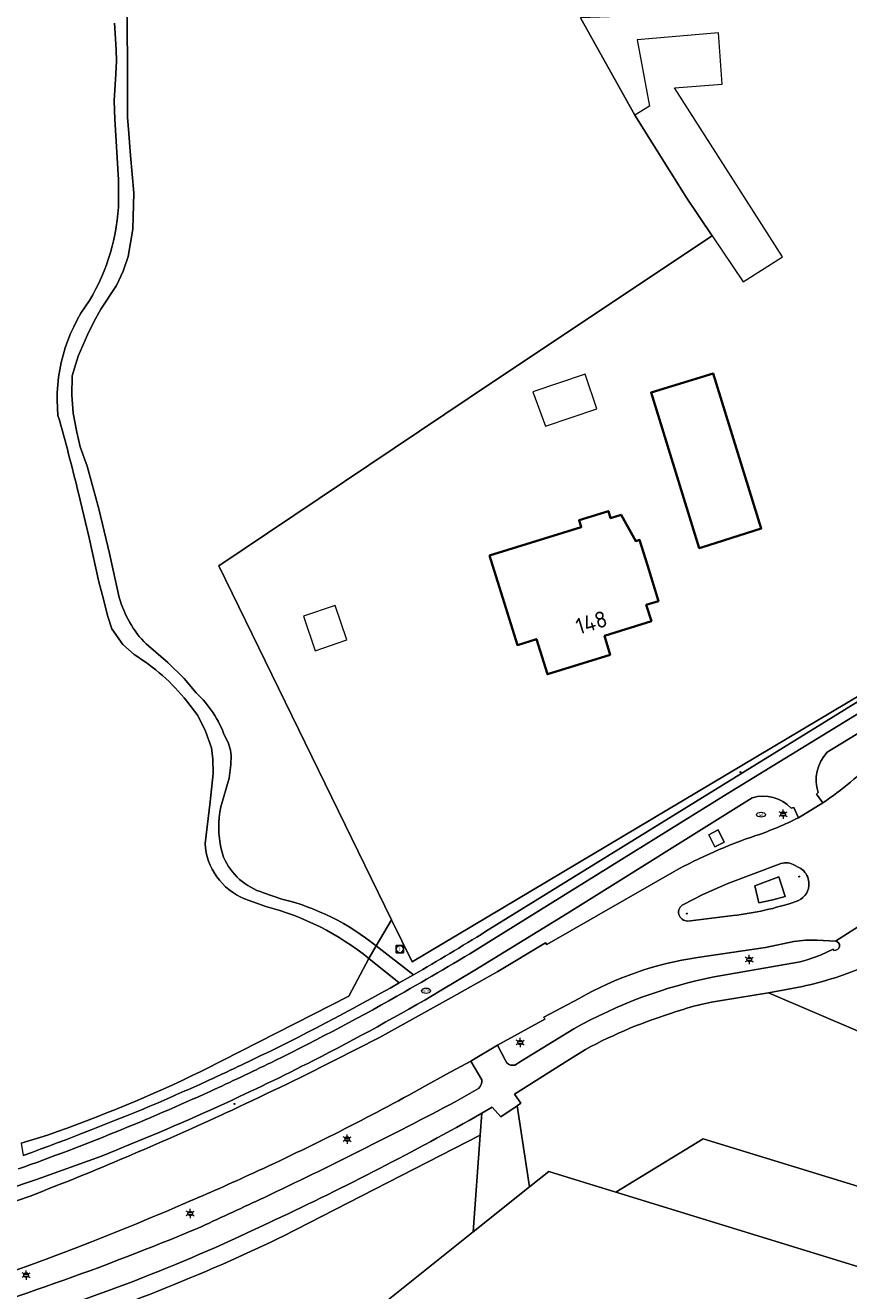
# Model space of a CAD drawing. Header units: metres. Extents: x 140853 to 145288, y 474558 to 480269.
# Tile 178 of 256: x 143164 to 143255, y 478225 to 478364. Entities that reach past the tile are written whole.
import ezdxf
from ezdxf.enums import TextEntityAlignment as Align

# ---------------------------------------------------------------- set-up
doc = ezdxf.new("R2010")
doc.units = ezdxf.units.M
doc.header["$MEASUREMENT"] = 0
for name, color, linetype, lineweight in [('B-WE-GR-BEPLANTING_CULTUUR_BOSPLANTSOEN-G', 90, 'GR-PLANTSOEN', 18), ('B-WE-GR-BEPLANTING_CULTUUR_HEESTERS-G', 90, 'Continuous', 18), ('B-WE-GR-BOS_LOOF-G', 40, 'Continuous', 13), ('B-WE-GR-BOUWLAND-G', 80, 'Continuous', 13), ('B-WE-GR-GRAS-G', 60, 'Continuous', 13), ('B-WE-GR-GRAS_KRUIDENRIJK-G', 80, 'Continuous', 18), ('B-WE-GR-GROENVOORZIENING-G', 80, 'Continuous', 18), ('B-WE-GR-HOUTOPSTAND_LOOF-G', 40, 'Continuous', 13), ('B-WE-IE-TERREINAFSCHEIDING_KUNSTMATIG_HEKWERK-G', 20, 'IE-TERREINAFSCHEIDING-KUNSTMATIG', 18), ('B-WE-KL-ET_LS_OV_LICHTMAST-S', 190, 'Continuous', 18), ('B-WE-KL-GAS_PUT-S', 30, 'Continuous', 18), ('B-WE-KL-WATER_PUT-S', 170, 'Continuous', 18), ('B-WE-OG-BEBOUWING-G', 7, 'Continuous', 35), ('B-WE-OG-BEBOUWING_BIJGEBOUW-G', 7, 'Continuous', 18), ('B-WE-OG-BEBOUWING_HUISNUMMER-T18', 10, 'Continuous', 18), ('B-WE-OG-TERREIN_ERF-G', 7, 'Continuous', 18), ('B-WE-RI-GWA_RIOOLPUT-S', 30, 'Continuous', 18), ('B-WE-VH-ONVERHARD-G', 252, 'Continuous', 18), ('B-WE-VH-VERHARDING_ASFALT-G', 252, 'Continuous', 18), ('B-WE-VH-VERHARDING_BETONSTRAATSTEEN-G', 252, 'Continuous', 18), ('B-WE-VH-VERHARDING_STRAATBAKSTEEN-G', 252, 'Continuous', 18), ('X-XX-XX-ALGEMEEN-G', 7, 'Continuous', 18), ('X-XX-XX-ALGEMEEN-S', 7, 'Continuous', 18)]:
    doc.layers.add(name, color=color, linetype=linetype, lineweight=lineweight)
doc.styles.add('NLCS-ISO', font='txt')
doc.linetypes.add('GR-PLANTSOEN', pattern='A,0,[179,NLCS.shx,S=2,R=0,X=0,Y=0],-4', length=4)
doc.linetypes.add('IE-TERREINAFSCHEIDING-KUNSTMATIG', pattern='A,4,[82,NLCS.shx,S=0.75,R=90,X=0,Y=0],4,-2', length=10)

# ---------------------------------------------------------------- blocks, each defined once
blk = doc.blocks.new('SIE-WEG_AFVALBAK_TYPE_01')
for radius in [0.25, 0.156]:
    blk.add_circle((0, 0), radius)
blk = doc.blocks.new('B-SIE-WEG_LICHTMAST-SO')
at = {"ltscale": 0.1}
for p, q in [((-1.1, 0.63), (-2.19, 1.27)), ((0, 1.27), (0, 2.53)), ((1.1, 0.63), (2.19, 1.27)), ((-1.1, -0.63), (-2.19, -1.27)), ((0, -1.27), (0, -2.53)), ((1.1, -0.63), (2.19, -1.27))]:
    blk.add_line(p, q, dxfattribs=at)
at = {"flags": 128}
for points in [[(-1.16, 0.5), (1.16, 0.5)], [(-1.16, -0.5), (1.16, -0.5)]]:
    blk.add_lwpolyline(points, dxfattribs=at)
at = {"ltscale": 0.1}
blk.add_circle((0, 0), 1.27, dxfattribs=at)
at = {"style": 'NLCS-ISO'}
blk.add_attdef('TYPE', text='', height=1.8, dxfattribs=at).set_placement((0, 2.53), align=Align.BOTTOM_CENTER)
blk = doc.blocks.new('SKL-WATERLEIDINGPUT-SO')
at = {"color": 0, "linetype": 'ByBlock', "lineweight": 18}
blk.add_ellipse((0, 0), major_axis=(2.5, 0), ratio=0.54, dxfattribs=at)
at = {"color": 0, "linetype": 'ByBlock', "lineweight": 18, "style": 'NLCS-ISO'}
blk.add_text('wl', height=1.8, dxfattribs=at).set_placement((0, 0), align=Align.MIDDLE_CENTER)
blk = doc.blocks.new('SRI-PUT_INSPECTIE-SO')
at = {"lineweight": -3, "flags": 128}
blk.add_lwpolyline([(-2, -2), (2, -2), (2, 2), (-2, 2)], close=True, dxfattribs=at)
at = {"lineweight": -3, "ltscale": 1.5}
blk.add_circle((0, 0), 2, dxfattribs=at)
at = {"ltscale": 0.1, "style": 'NLCS-ISO'}
blk.add_text('I', height=2.5, dxfattribs=at).set_placement((0, -0.01), align=Align.MIDDLE_CENTER)
blk = doc.blocks.new('SKL-GAS_PUT-SO')
at = {"color": 0, "linetype": 'ByBlock', "lineweight": 18}
blk.add_ellipse((0, 0), major_axis=(2.5, 0), ratio=0.601255, dxfattribs=at)
at = {"color": 0, "linetype": 'ByBlock', "lineweight": 18, "style": 'NLCS-ISO'}
blk.add_text('gas', height=1.8, dxfattribs=at).set_placement((0.12, 0.3), align=Align.MIDDLE_CENTER)

msp = doc.modelspace()

# ---------------------------------------------------------------- linework, layer by layer
at = {"layer": 'B-WE-GR-BEPLANTING_CULTUUR_BOSPLANTSOEN-G', "ltscale": 0.2, "flags": 128}
msp.add_lwpolyline([(143486.384, 478172.812), (143480.556, 478175.008), (143379.222, 478198.307), (143238.925, 478241.405), (143229.36, 478235.529), (143287.716, 478217.565), (143265.756, 478144.143), (143188.365, 478170.998), (143178.556, 478121.189), (143153.844, 478128.445), (143169.081, 478207.615), (143163.037, 478205.437), (143145.191, 478199.744), (143127.145, 478194.718), (143113.357, 478191.522), (143099.492, 478188.675), (143088.475, 478186.673), (143077.638, 478149.747), (143233.477, 478102.471), (143236.543, 478101.541), (143221.656, 477979.844), (143165.504, 477981.586), (143164.371, 477981.621), (143164.371, 477981.173), (143164.28, 477980.197), (143164.149, 477974.953), (143194.22, 477974.203), (143267.163, 477974.079), (143306.769, 477974.011), (143311.679, 477956.369), (143308.475, 477950.477), (143264.976, 477937.496), (143173.431, 477910.177), (143129.555, 477897.083), (143023.446, 477873.939), (143000, 477868.825), (142869.03, 477840.139), (142862.913, 477861.758), (142861.399, 477859.863), (142836.238, 477836.363), (142833.866, 477834.373), (142831.25, 477832.067), (142829.851, 477830.701), (142828.618, 477829.372), (142820.497, 477822.648), (142811.879, 477815.645), (142807.761, 477812.173), (142784.53, 477792.86), (142779.547, 477788.654), (142772.278, 477782.591), (142769.836, 477780.487), (142763.413, 477774.207), (142754.289, 477765.378), (142748.126, 477759.218), (142747.786, 477758.878), (142739.43, 477750), (142722.704, 477731.031), (142719.61, 477727.659), (142718, 477726.179), (142718.649, 477724.85), (142719.298, 477723.325), (142715.93, 477719.474), (142714.762, 477720.586), (142713.282, 477720.939), (142709.647, 477716.847), (142681.113, 477681.769), (142679.247, 477679.381), (142665.07, 477660.215), (142663.896, 477664.421), (142663.303, 477663.673), (142667.946, 477640.834), (142681.216, 477619.6), (142681.216, 477619.6, 0.0763381), (142741.403, 477561.144), (142741.403, 477561.144, 0.2367689), (142774.215, 477555.709), (142774.215, 477555.709), (142789.805, 477560.918), (142816.748, 477570.782), (142816.748, 477570.782, -0.0441848), (142836.692, 477575.559), (142836.692, 477575.559), (142854.479, 477581.163), (142854.479, 477581.163, 0.0429709), (142857.142, 477582.469), (142857.142, 477582.469), (142860.17, 477584.57), (142864.83, 477587.241), (142869.049, 477589.621), (142873.877, 477591.896), (142882.254, 477595.792), (142890.178, 477599.342), (142895.092, 477601.51), (142902.261, 477604.314), (142908.328, 477606.825), (142912.339, 477608.449), (142921.363, 477611.941), (142943.073, 477620.901), (142964.135, 477630.016), (142978.274, 477635.825), (142979.628, 477636.417), (142981.685, 477637.453), (142998.294, 477646.097), (143000, 477646.905), (143013.134, 477653.103), (143019.392, 477656.289), (143039.007, 477666.221), (143051.332, 477672.337), (143064.046, 477678.815), (143074.15, 477683.915), (143083.766, 477688.602), (143092.142, 477692.901), (143110.335, 477701.891), (143119.799, 477706.622), (143127.196, 477710.242), (143131.586, 477712.322), (143143.29, 477717.419), (143151.241, 477720.905), (143157.655, 477723.946), (143168.1, 477729.307), (143175.689, 477733.182), (143194.419, 477742.589), (143208.957, 477750), (143211.403, 477751.247), (143218.663, 477753.845), (143228.868, 477756.7), (143230.493, 477757.108), (143234.403, 477757.823), (143243.187, 477758.696), (143245.625, 477758.851), (143248.774, 477758.804), (143255.63, 477758.202), (143258.576, 477758.002), (143260.912, 477757.699), (143262.944, 477757.346), (143266.854, 477756.893), (143270.969, 477756.034), (143274.626, 477755.378), (143280.162, 477754.266), (143280.162, 477754.266, 0.0750108), (143305.758, 477753.43), (143305.758, 477753.43), (143316.016, 477754.508), (143321.957, 477755.225), (143325.46, 477755.839), (143328.507, 477756.4), (143332.213, 477757.725), (143335.208, 477758.591), (143337.391, 477759.61), (143339.828, 477760.171), (143343.636, 477761.699), (143344.905, 477762.106), (143346.276, 477762.615), (143349.27, 477764.396), (143349.27, 477764.396, -0.0469972), (143350.945, 477765.617), (143350.945, 477765.617, -0.0659339), (143353.585, 477766.737), (143353.585, 477766.737), (143356.021, 477768.162), (143361.113, 477770.429), (143365.921, 477772.185), (143365.921, 477772.185, 0.0379722), (143366.784, 477772.542), (143366.784, 477772.542, 0.0413559), (143367.393, 477772.897), (143367.393, 477772.897, -0.0282897), (143368.306, 477773.507), (143368.306, 477773.507, -0.0713289), (143370.185, 477774.221), (143370.185, 477774.221), (143378.358, 477777.226), (143380.236, 477778.193), (143384.45, 477779.568), (143388.468, 477781.345), (143390.643, 477782.368), (143390.643, 477782.368, -0.0420375), (143392.115, 477783.182), (143392.115, 477783.182, -0.0471207), (143393.537, 477783.691), (143393.537, 477783.691, 0.0559923), (143394.908, 477784.15), (143394.908, 477784.15, 0.0765349), (143396.226, 477785.067), (143396.226, 477785.067), (143398.258, 477786.033), (143400.542, 477787.254), (143403.689, 477788.883), (143407.597, 477791.223), (143412.775, 477794.073), (143423.233, 477797.893), (143428.666, 477798.915), (143432.526, 477799.809), (143421.062, 477817.531), (143419.931, 477823.485), (143421.135, 477832.436), (143430.088, 477851.734), (143401.919, 477848.604), (143393.777, 477849.819), (143389.892, 477850.94), (143387.534, 477852.134), (143376.463, 477867.558), (143365.196, 477887.238), (143362.684, 477892.688), (143362.49, 477898.689), (143366.336, 477913.105), (143370.628, 477929.418), (143385.989, 477987.38), (143399.518, 477994.611), (143410.074, 477999.93), (143410.159, 478000), (143421.478, 478009.286), (143421.421, 478015.306), (143426.322, 478015.562), (143426.295, 478021.819), (143434.734, 478021.93), (143434.702, 478025.135), (143434.649, 478039.135), (143468.819, 478039.264), (143475.785, 478047.073), (143475.785, 478047.073, -0.0218076), (143481.897, 478053.615), (143481.897, 478053.615, -0.0929516), (143491.112, 478060.84), (143491.112, 478060.84), (143500, 478065.054), (143508.655, 478068.751), (143517.803, 478072.434), (143528.765, 478076.309), (143536.372, 478078.727), (143536.372, 478078.727, -0.013226), (143552.161, 478083.234), (143552.161, 478083.234), (143546.504, 478115.85), (143549.746, 478115.709), (143552.318, 478105.273), (143570.075, 478109.451), (143569.553, 478112.127), (143567.23, 478131.373), (143545.713, 478130.441), (143540.501, 478149.817), (143563.045, 478154.87), (143559.267, 478182.079), (143500, 478173.977), (143487.662, 478172.29), (143486.384, 478172.812)], format="xyb", close=True, dxfattribs=at)
at = {"layer": 'B-WE-GR-BEPLANTING_CULTUUR_HEESTERS-G', "ltscale": 0.2, "flags": 128}
for points in [[(143205.537, 478258.533), (143202.199, 478261.229), (143200.004, 478257.086), (143186.101, 478250), (143184.163, 478249.012), (143183.735, 478248.794), (143183.735, 478248.794, -0.0291313), (143166.888, 478241.807), (143166.888, 478241.807), (143163.975, 478240.919), (143164.209, 478239.56), (143164.209, 478239.56, 0.013363), (143179.039, 478245.364), (143179.039, 478245.364, 0.005338), (143184.257, 478247.674), (143184.257, 478247.674), (143184.693, 478247.873), (143184.693, 478247.873, 0.0047282), (143189.228, 478250), (143189.228, 478250, 0.0171329), (143205.537, 478258.533)], [(143246.128, 478257.443), (143256.227, 478253.132), (143262.54, 478250), (143267.247, 478247.664), (143273.319, 478245.284), (143273.638, 478247.03), (143273.638, 478247.03, -0.0040913), (143272.858, 478247.427), (143272.858, 478247.427, -0.0382086), (143264.953, 478252.529), (143264.953, 478252.529, -0.0388446), (143256.346, 478260.168), (143256.346, 478260.168, -0.0434071), (143249.853, 478258.152), (143249.853, 478258.152), (143246.128, 478257.443)]]:
    msp.add_lwpolyline(points, format="xyb", close=True, dxfattribs=at)
at = {"layer": 'B-WE-GR-BOS_LOOF-G', "ltscale": 0.2, "flags": 128}
for points in [[(143175.64, 478368.225), (143175.685, 478354.965), (143175.663, 478353.695), (143175.793, 478352.427), (143176.011, 478349.536), (143176.357, 478345.428), (143176.245, 478341.412), (143175.754, 478338.403), (143175.18, 478336.815), (143174.454, 478335.222), (143172.734, 478332.643), (143171.953, 478331.253), (143171.274, 478329.815), (143170.261, 478327.454), (143169.598, 478325.305), (143169.545, 478323.17), (143169.7, 478321.189), (143170.11, 478319.107), (143170.468, 478317.483), (143171.233, 478315.351), (143172.511, 478310.68), (143173.687, 478305.755), (143174.761, 478300.932), (143174.761, 478300.932, 0.1267926), (143177.715, 478295.808), (143177.715, 478295.808), (143180.106, 478293.781), (143181.886, 478292.007), (143183.209, 478290.435), (143183.209, 478290.435, -0.1213813), (143186.366, 478285.666), (143186.366, 478285.666), (143186.722, 478284.956), (143186.978, 478284.144), (143187.08, 478283.534), (143187.031, 478282.518), (143186.83, 478281.045), (143185.921, 478277.894), (143185.921, 478277.894, 0.1114007), (143185.98, 478273.271), (143185.98, 478273.271), (143186.235, 478272.357), (143186.235, 478272.357, 0.2208779), (143190.609, 478268.455), (143190.609, 478268.455), (143192.642, 478267.748), (143192.642, 478267.748, -0.1116821), (143203.004, 478262.595), (143203.004, 478262.595), (143204.701, 478265.474), (143185.704, 478304.404), (143215.993, 478324.758), (143239.934, 478340.677), (143237.149, 478344.823), (143231.444, 478353.967), (143225.474, 478364.668)], [(143163.975, 478240.919), (143166.888, 478241.807), (143166.888, 478241.807, 0.0291313), (143183.735, 478248.794), (143183.735, 478248.794), (143184.163, 478249.012), (143186.101, 478250), (143200.004, 478257.086), (143202.199, 478261.229), (143202.199, 478261.229, 0.1071944), (143190.866, 478266.932), (143190.866, 478266.932), (143188.528, 478267.791), (143188.528, 478267.791, -0.2872861), (143184.195, 478273.877), (143184.195, 478273.877), (143184.752, 478278.45), (143185.103, 478281.549), (143185.049, 478283.124), (143184.895, 478284.393), (143184.232, 478286.221), (143183.416, 478287.946), (143182.195, 478289.518), (143182.195, 478289.518, 0.087476), (143176.397, 478294.637), (143176.397, 478294.637), (143175.176, 478295.752), (143173.955, 478297.476), (143173.495, 478298.847), (143172.933, 478301.131), (143172.524, 478302.654), (143171.45, 478307.477), (143170.274, 478312.402), (143170.274, 478312.402, 0.0113452), (143168.029, 478320.941), (143168.029, 478320.941, -0.1863154), (143171.494, 478333.58), (143171.494, 478333.58, 0.1274608), (143174.7, 478344.578), (143174.7, 478344.578), (143174.699, 478346.864), (143174.295, 478353.51), (143174.199, 478355.54), (143174.386, 478358.492), (143174.455, 478359.916), (143174.427, 478361.185), (143174.26, 478364.078)]]:
    msp.add_lwpolyline(points, format="xyb", dxfattribs=at)
at = {"layer": 'B-WE-GR-BOUWLAND-G', "ltscale": 0.2, "flags": 128}
msp.add_lwpolyline([(143287.716, 478217.565), (143229.36, 478235.529), (143221.967, 478237.805), (143219.866, 478236.124), (143213.659, 478231.159), (143198.466, 478219.004), (143189.556, 478211.876), (143183.948, 478213.114), (143170.374, 478216.109), (143169.081, 478207.615), (143153.844, 478128.445), (143178.556, 478121.189), (143188.365, 478170.998), (143265.756, 478144.143), (143287.716, 478217.565)], close=True, dxfattribs=at)
at = {"layer": 'B-WE-GR-GRAS-G', "ltscale": 0.2, "flags": 128}
msp.add_lwpolyline([(143215.029, 478264.181), (143259.919, 478291.921), (143259.668, 478292.277), (143206.955, 478260.853), (143204.701, 478265.474), (143203.004, 478262.595), (143207.121, 478259.439), (143207.121, 478259.439, 0.0085556), (143215.029, 478264.181)], format="xyb", close=True, dxfattribs=at)
at = {"layer": 'B-WE-GR-GRAS_KRUIDENRIJK-G', "ltscale": 0.2, "flags": 128}
for points in [[(143260.587, 478285.657, 0.2215441), (143260.767, 478286.568), (143260.767, 478286.568), (143260.535, 478286.494), (143260.623, 478288.817), (143252.582, 478283.905), (143252.582, 478283.905, 0.2724479), (143251.568, 478279.467), (143251.568, 478279.467), (143251.38, 478279.301), (143252.089, 478278.322), (143252.089, 478278.322, 0.0464228), (143257.955, 478283.194), (143257.955, 478283.194, -0.0221867), (143260.587, 478285.657)], [(143216.35, 478251.687), (143217.216, 478250), (143217.346, 478249.746), (143217.346, 478249.746, 0.2684884), (143218.236, 478249.507), (143218.236, 478249.507), (143219.04, 478250), (143224.734, 478253.493), (143224.734, 478253.493, -0.0787058), (143240.145, 478259.2), (143240.145, 478259.2), (143249.608, 478260.864), (143250.386, 478261.062), (143251.842, 478261.601), (143253.244, 478262.249), (143253.319, 478262.109), (143253.319, 478262.109, 0.9913524), (143253.488, 478263.141), (143253.488, 478263.141), (143251.461, 478263.226), (143251.461, 478263.226, 0.0587292), (143248.907, 478263.088), (143248.907, 478263.088), (143245.784, 478262.42), (143238.315, 478261.33), (143238.315, 478261.33, 0.0940428), (143225.331, 478256.823), (143225.331, 478256.823), (143221.42, 478254.752), (143221.538, 478254.537), (143216.35, 478251.687)]]:
    msp.add_lwpolyline(points, format="xyb", close=True, dxfattribs=at)
for points in [[(143120.14, 478222.214, 0.0325228), (143164.971, 478235.094), (143164.971, 478235.094, 0.0152037), (143185.969, 478244.001), (143185.969, 478244.001), (143186.405, 478244.202), (143186.405, 478244.202, 0.0088317), (143198.396, 478250), (143198.396, 478250), (143203.373, 478252.547), (143211.279, 478256.915), (143216.367, 478259.784), (143221.62, 478262.958), (143221.752, 478262.76), (143235.743, 478270.778), (143235.743, 478270.778, -0.0464063), (143244.735, 478274.729), (143244.735, 478274.729, 0.0337328), (143249.424, 478276.703), (143249.424, 478276.703), (143248.891, 478277.836), (143248.627, 478277.756), (143248.627, 478277.756, 0.285783), (143244.342, 478278.884), (143244.342, 478278.884), (143224.003, 478266.174), (143213.849, 478259.948), (143210.054, 478257.656), (143210.054, 478257.656, -0.0150437), (143196.101, 478250), (143196.101, 478250, -0.0107044), (143185.984, 478245.106), (143185.984, 478245.106), (143185.547, 478244.907), (143185.547, 478244.907, -0.0131067), (143172.802, 478239.498), (143172.802, 478239.498, -0.033202), (143126.422, 478225.634)], [(143151.756, 478220.354, 0.0279656), (143183.324, 478231.529), (143183.324, 478231.529, 0.0035616), (143190.283, 478234.748), (143190.283, 478234.748), (143190.716, 478234.953), (143190.716, 478234.953, 0.0114329), (143211.698, 478245.469), (143211.698, 478245.469), (143214.259, 478246.934), (143214.259, 478246.934, 0.1921406), (143214.626, 478247.877), (143214.626, 478247.877), (143213.411, 478249.936), (143210.737, 478248.506), (143208.337, 478247.163), (143208.337, 478247.163, -0.0187859), (143189.477, 478237.613), (143189.477, 478237.613), (143189.042, 478237.413), (143189.042, 478237.413, -0.0072238), (143181.556, 478234.115), (143181.556, 478234.115, -0.0470729), (143127.595, 478216.553)], [(143163.482, 478219.154, 0.0368208), (143192.287, 478230.451), (143192.287, 478230.451), (143192.719, 478230.659), (143214.435, 478241.809), (143214.609, 478244.203), (143214.609, 478244.203, -0.0195802), (143191.875, 478232.47), (143191.875, 478232.47), (143191.442, 478232.262), (143191.442, 478232.262, -0.0368135), (143162.885, 478221.063)]]:
    msp.add_lwpolyline(points, format="xyb", dxfattribs=at)
msp.add_lwpolyline([(143241.258, 478274.018), (143240.242, 478273.483), (143239.567, 478274.82), (143240.583, 478275.355), (143241.258, 478274.018)], close=True, dxfattribs=at)
at = {"layer": 'B-WE-GR-GROENVOORZIENING-G', "ltscale": 0.2, "flags": 128}
for points in [[(143246.606, 478267.682), (143247.952, 478268.052), (143247.252, 478270.193), (143244.635, 478269.203), (143245.057, 478267.353), (143246.606, 478267.682)], [(143215.764, 478244.862), (143214.609, 478244.203), (143214.435, 478241.809), (143213.659, 478231.159), (143219.866, 478236.124), (143218.514, 478245.026), (143216.695, 478243.794), (143215.764, 478244.862)]]:
    msp.add_lwpolyline(points, close=True, dxfattribs=at)
at = {"layer": 'B-WE-GR-HOUTOPSTAND_LOOF-G', "ltscale": 0.2, "flags": 128}
for points in [[(143375.247, 478215.315), (143279.391, 478242.903), (143273.319, 478245.284), (143267.247, 478247.664), (143262.54, 478250), (143262.54, 478250), (143256.227, 478253.132), (143246.128, 478257.443), (143241.189, 478256.646), (143241.189, 478256.646, 0.0468162), (143235.98, 478255.374), (143235.98, 478255.374, 0.0487671), (143226.009, 478251.224), (143226.009, 478251.224), (143224.075, 478250), (143218.21, 478246.307), (143218.914, 478245.297), (143218.514, 478245.026), (143219.866, 478236.124), (143221.967, 478237.805), (143229.36, 478235.529), (143238.925, 478241.405), (143379.222, 478198.307)], [(143163.037, 478205.437), (143169.081, 478207.615), (143170.374, 478216.109), (143183.948, 478213.114), (143189.556, 478211.876), (143198.466, 478219.004), (143198.466, 478219.004), (143213.659, 478231.159), (143214.435, 478241.809), (143192.719, 478230.659), (143192.287, 478230.451), (143192.287, 478230.451, -0.0368208), (143163.482, 478219.154)]]:
    msp.add_lwpolyline(points, format="xyb", dxfattribs=at)
at = {"layer": 'B-WE-IE-TERREINAFSCHEIDING_KUNSTMATIG_HEKWERK-G', "ltscale": 0.2, "flags": 128}
for points in [[(143225.474, 478364.668), (143231.444, 478353.967)], [(143239.934, 478340.677), (143215.993, 478324.758), (143185.704, 478304.404), (143204.701, 478265.474)], [(143204.701, 478265.474), (143206.955, 478260.853), (143259.668, 478292.277)], [(143204.701, 478265.474), (143203.004, 478262.595)], [(143203.004, 478262.595), (143202.199, 478261.229)], [(143202.199, 478261.229), (143200.004, 478257.086), (143186.101, 478250)], [(143186.101, 478250), (143184.163, 478249.012)], [(143183.735, 478248.794), (143184.163, 478249.012)], [(143166.888, 478241.807), (143163.975, 478240.919)]]:
    msp.add_lwpolyline(points, dxfattribs=at)
msp.add_lwpolyline([(143166.888, 478241.807, 0.0291313), (143183.735, 478248.794)], format="xyb", dxfattribs=at)
at = {"layer": 'B-WE-OG-BEBOUWING-G', "ltscale": 0.2, "flags": 128}
for points in [[(143238.742, 478306.415), (143245.328, 478308.509), (143240.037, 478325.567), (143233.208, 478323.449), (143237.889, 478308.358), (143238.514, 478306.344), (143238.742, 478306.415)], [(143232.158, 478306.581), (143231.948, 478307.259), (143231.54, 478307.132), (143229.92, 478310.012), (143228.764, 478309.653), (143228.527, 478310.417), (143225.298, 478309.417), (143225.536, 478308.653), (143215.468, 478305.529), (143217.254, 478299.771), (143218.522, 478295.683), (143220.622, 478296.339), (143221.829, 478292.473), (143228.719, 478294.625), (143228.109, 478296.7), (143233.245, 478298.33), (143232.683, 478300.097), (143234.023, 478300.504), (143232.816, 478304.47), (143232.158, 478306.581)]]:
    msp.add_lwpolyline(points, close=True, dxfattribs=at)
at = {"layer": 'B-WE-OG-BEBOUWING_BIJGEBOUW-G', "ltscale": 0.2, "flags": 128}
for points in [[(143240.611, 478363.021), (143231.692, 478362.246), (143233.039, 478354.962), (143231.444, 478353.967), (143237.149, 478344.823), (143239.934, 478340.677), (143243.328, 478335.623), (143247.667, 478338.397), (143235.782, 478356.984), (143241.028, 478357.37), (143240.611, 478363.021)], [(143227.252, 478321.661), (143225.97, 478325.481), (143220.226, 478323.553), (143221.607, 478319.767), (143227.252, 478321.661)], [(143198.496, 478300.044), (143195.003, 478298.851), (143196.301, 478295.054), (143199.792, 478296.25), (143198.496, 478300.044)]]:
    msp.add_lwpolyline(points, close=True, dxfattribs=at)
at = {"layer": 'B-WE-OG-TERREIN_ERF-G', "ltscale": 0.2, "flags": 128}
msp.add_lwpolyline([(143323.607, 478389.274), (143287.365, 478366.839), (143225.474, 478364.668), (143231.444, 478353.967), (143237.149, 478344.823), (143239.934, 478340.677), (143215.993, 478324.758), (143185.704, 478304.404), (143204.701, 478265.474), (143206.955, 478260.853), (143259.668, 478292.277), (143259.919, 478291.921), (143263.27, 478293.99), (143278.441, 478303.304), (143307.645, 478321.232), (143313.991, 478325.159)], dxfattribs=at)
for points in [[(143238.742, 478306.415), (143238.514, 478306.344), (143237.889, 478308.358), (143233.208, 478323.449), (143240.037, 478325.567), (143245.328, 478308.509), (143238.742, 478306.415)], [(143232.158, 478306.581), (143232.816, 478304.47), (143234.023, 478300.504), (143232.683, 478300.097), (143233.245, 478298.33), (143228.109, 478296.7), (143228.719, 478294.625), (143221.829, 478292.473), (143220.622, 478296.339), (143218.522, 478295.683), (143217.254, 478299.771), (143215.468, 478305.529), (143225.536, 478308.653), (143225.298, 478309.417), (143228.527, 478310.417), (143228.764, 478309.653), (143229.92, 478310.012), (143231.54, 478307.132), (143231.948, 478307.259), (143232.158, 478306.581)]]:
    msp.add_lwpolyline(points, close=True, dxfattribs=at)
at = {"layer": 'B-WE-VH-ONVERHARD-G', "ltscale": 0.2, "flags": 128}
msp.add_lwpolyline([(143174.26, 478364.078), (143174.427, 478361.185), (143174.455, 478359.916), (143174.386, 478358.492), (143174.199, 478355.54), (143174.295, 478353.51), (143174.699, 478346.864), (143174.7, 478344.578), (143174.7, 478344.578, -0.1274608), (143171.494, 478333.58), (143171.494, 478333.58, 0.1863154), (143168.029, 478320.941), (143168.029, 478320.941, -0.0113452), (143170.274, 478312.402), (143170.274, 478312.402), (143171.45, 478307.477), (143172.524, 478302.654), (143172.933, 478301.131), (143173.495, 478298.847), (143173.955, 478297.476), (143175.176, 478295.752), (143176.397, 478294.637), (143176.397, 478294.637, -0.087476), (143182.195, 478289.518), (143182.195, 478289.518), (143183.416, 478287.946), (143184.232, 478286.221), (143184.895, 478284.393), (143185.049, 478283.124), (143185.103, 478281.549), (143184.752, 478278.45), (143184.195, 478273.877), (143184.195, 478273.877, 0.2872861), (143188.528, 478267.791), (143188.528, 478267.791), (143190.866, 478266.932), (143190.866, 478266.932, -0.1071944), (143202.199, 478261.229), (143202.199, 478261.229), (143203.004, 478262.595), (143203.004, 478262.595, 0.1116821), (143192.642, 478267.748), (143192.642, 478267.748), (143190.609, 478268.455), (143190.609, 478268.455, -0.2208779), (143186.235, 478272.357), (143186.235, 478272.357), (143185.98, 478273.271), (143185.98, 478273.271, -0.1114007), (143185.921, 478277.894), (143185.921, 478277.894), (143186.83, 478281.045), (143187.031, 478282.518), (143187.08, 478283.534), (143186.978, 478284.144), (143186.722, 478284.956), (143186.366, 478285.666), (143186.366, 478285.666, 0.1213813), (143183.209, 478290.435), (143183.209, 478290.435), (143181.886, 478292.007), (143180.106, 478293.781), (143177.715, 478295.808), (143177.715, 478295.808, -0.1267926), (143174.761, 478300.932), (143174.761, 478300.932), (143173.687, 478305.755), (143172.511, 478310.68), (143171.233, 478315.351), (143170.468, 478317.483), (143170.11, 478319.107), (143169.7, 478321.189), (143169.545, 478323.17), (143169.598, 478325.305), (143170.261, 478327.454), (143171.274, 478329.815), (143171.953, 478331.253), (143172.734, 478332.643), (143174.454, 478335.222), (143175.18, 478336.815), (143175.754, 478338.403), (143176.245, 478341.412), (143176.357, 478345.428), (143176.011, 478349.536), (143175.793, 478352.427), (143175.663, 478353.695), (143175.685, 478354.965), (143175.64, 478368.225)], format="xyb", dxfattribs=at)
at = {"layer": 'B-WE-VH-VERHARDING_ASFALT-G', "ltscale": 0.2, "flags": 128}
for points in [[(143163.691, 478238.079, 0.0215165), (143184.753, 478246.61), (143184.753, 478246.61), (143185.19, 478246.809), (143185.19, 478246.809, 0.0069825), (143191.902, 478250), (143191.902, 478250, 0.0153166), (143206.14, 478257.564), (143206.14, 478257.564, 0.0103569), (143215.643, 478263.192), (143215.643, 478263.192), (143241.577, 478279.316), (143265.981, 478294.268)], [(143265.981, 478294.268), (143241.577, 478279.316), (143215.643, 478263.192), (143215.643, 478263.192, -0.0103569), (143206.14, 478257.564), (143206.14, 478257.564, -0.0153166), (143191.902, 478250), (143191.902, 478250, -0.0069825), (143185.19, 478246.809), (143185.19, 478246.809), (143184.753, 478246.61), (143184.753, 478246.61, -0.0215165), (143163.691, 478238.079)], [(143259.919, 478291.921), (143215.029, 478264.181), (143215.029, 478264.181, -0.0085556), (143207.121, 478259.439), (143207.121, 478259.439), (143205.537, 478258.533), (143205.537, 478258.533, -0.0171329), (143189.228, 478250), (143189.228, 478250, -0.0047282), (143184.693, 478247.873), (143184.693, 478247.873), (143184.257, 478247.674), (143184.257, 478247.674, -0.005338), (143179.039, 478245.364), (143179.039, 478245.364, -0.013363), (143164.209, 478239.56)], [(143126.422, 478225.634, 0.033202), (143172.802, 478239.498), (143172.802, 478239.498, 0.0131067), (143185.547, 478244.907), (143185.547, 478244.907), (143185.984, 478245.106), (143185.984, 478245.106, 0.0107044), (143196.101, 478250), (143196.101, 478250, 0.0150437), (143210.054, 478257.656), (143210.054, 478257.656), (143213.849, 478259.948), (143224.003, 478266.174), (143244.342, 478278.884), (143244.342, 478278.884, -0.285783), (143248.627, 478277.756), (143248.627, 478277.756), (143248.891, 478277.836), (143249.424, 478276.703), (143252.089, 478278.322), (143251.38, 478279.301), (143251.568, 478279.467), (143251.568, 478279.467, -0.2724479), (143252.582, 478283.905), (143252.582, 478283.905), (143260.623, 478288.817)], [(143257.955, 478283.194, -0.0464228), (143252.089, 478278.322), (143252.089, 478278.322), (143249.424, 478276.703), (143249.424, 478276.703, -0.0337328), (143244.735, 478274.729), (143244.735, 478274.729, 0.0464063), (143235.743, 478270.778), (143235.743, 478270.778), (143221.752, 478262.76), (143221.62, 478262.958), (143216.367, 478259.784), (143211.279, 478256.915), (143203.373, 478252.547), (143198.396, 478250), (143198.396, 478250, -0.0088317), (143186.405, 478244.202), (143186.405, 478244.202), (143185.969, 478244.001), (143185.969, 478244.001, -0.0152037), (143164.971, 478235.094), (143164.971, 478235.094, -0.0325228), (143120.14, 478222.214)], [(143247.298, 478271.61, -0.1988442), (143248.842, 478271.573)], [(143249.514, 478271.207, -0.2047312), (143250.492, 478269.977)], [(143127.595, 478216.553, 0.0470729), (143181.556, 478234.115), (143181.556, 478234.115, 0.0072238), (143189.042, 478237.413), (143189.042, 478237.413), (143189.477, 478237.613), (143189.477, 478237.613, 0.0187859), (143208.337, 478247.163), (143208.337, 478247.163), (143210.737, 478248.506), (143213.411, 478249.936), (143213.518, 478250), (143216.35, 478251.687), (143221.538, 478254.537), (143221.42, 478254.752), (143225.331, 478256.823), (143225.331, 478256.823, -0.0940428), (143238.315, 478261.33), (143238.315, 478261.33), (143245.784, 478262.42), (143248.907, 478263.088), (143248.907, 478263.088, -0.0587292), (143251.461, 478263.226), (143251.461, 478263.226), (143253.488, 478263.141), (143263.013, 478269.226)], [(143263.013, 478269.226), (143253.488, 478263.141), (143253.488, 478263.141, -0.9913524), (143253.319, 478262.109), (143253.319, 478262.109), (143253.244, 478262.249), (143251.842, 478261.601), (143250.386, 478261.062), (143249.608, 478260.864), (143240.145, 478259.2), (143240.145, 478259.2, 0.0787058), (143224.734, 478253.493), (143224.734, 478253.493), (143219.04, 478250), (143218.236, 478249.507), (143218.236, 478249.507, -0.2684884), (143217.346, 478249.746), (143217.346, 478249.746), (143217.216, 478250), (143216.35, 478251.687), (143213.518, 478250), (143213.411, 478249.936), (143214.626, 478247.877), (143214.626, 478247.877, -0.1921406), (143214.259, 478246.934), (143214.259, 478246.934), (143211.698, 478245.469), (143211.698, 478245.469, -0.0114329), (143190.716, 478234.953), (143190.716, 478234.953), (143190.283, 478234.748), (143190.283, 478234.748, -0.0035616), (143183.324, 478231.529), (143183.324, 478231.529, -0.0279656), (143151.756, 478220.354)], [(143250.552, 478269.222, -0.3107574), (143249.133, 478267.481)], [(143250.492, 478269.977, -0.0952888), (143250.552, 478269.222)], [(143237.243, 478265.338, -0.8023805), (143236.772, 478267.171)], [(143249.133, 478267.481, -0.0511793), (143242.236, 478265.936)], [(143162.885, 478221.063, 0.0368135), (143191.442, 478232.262), (143191.442, 478232.262), (143191.875, 478232.47), (143191.875, 478232.47, 0.0195802), (143214.609, 478244.203), (143214.609, 478244.203), (143215.764, 478244.862), (143216.695, 478243.794), (143218.514, 478245.026), (143218.914, 478245.297), (143218.21, 478246.307), (143224.075, 478250), (143226.009, 478251.224), (143226.009, 478251.224, -0.0487671), (143235.98, 478255.374), (143235.98, 478255.374, -0.0468162), (143241.189, 478256.646), (143241.189, 478256.646), (143246.128, 478257.443), (143249.853, 478258.152), (143249.853, 478258.152, 0.0434071), (143256.346, 478260.168)]]:
    msp.add_lwpolyline(points, format="xyb", dxfattribs=at)
for points in [[(143236.772, 478267.171), (143238.894, 478268.248), (143241.647, 478269.472), (143247.298, 478271.61)], [(143248.842, 478271.573), (143249.514, 478271.207)], [(143242.236, 478265.936), (143237.243, 478265.338)]]:
    msp.add_lwpolyline(points, dxfattribs=at)
at = {"layer": 'B-WE-VH-VERHARDING_BETONSTRAATSTEEN-G', "ltscale": 0.2, "flags": 128}
for points in [[(143241.258, 478274.018), (143240.583, 478275.355), (143239.567, 478274.82), (143240.242, 478273.483), (143241.258, 478274.018)], [(143246.606, 478267.682), (143245.057, 478267.353), (143244.635, 478269.203), (143247.252, 478270.193), (143247.952, 478268.052), (143246.606, 478267.682)]]:
    msp.add_lwpolyline(points, close=True, dxfattribs=at)
msp.add_lwpolyline([(143248.842, 478271.573, 0.1988442), (143247.298, 478271.61), (143247.298, 478271.61), (143241.647, 478269.472), (143238.894, 478268.248), (143236.772, 478267.171), (143236.772, 478267.171, 0.8023805), (143237.243, 478265.338), (143237.243, 478265.338), (143242.236, 478265.936), (143242.236, 478265.936, 0.0511793), (143249.133, 478267.481), (143249.133, 478267.481, 0.3107574), (143250.552, 478269.222), (143250.552, 478269.222, 0.0952888), (143250.492, 478269.977), (143250.492, 478269.977, 0.2047312), (143249.514, 478271.207), (143249.514, 478271.207), (143248.842, 478271.573)], format="xyb", close=True, dxfattribs=at)
at = {"layer": 'B-WE-VH-VERHARDING_STRAATBAKSTEEN-G', "ltscale": 0.2, "flags": 128}
msp.add_lwpolyline([(143205.537, 478258.533), (143207.121, 478259.439), (143203.004, 478262.595), (143202.199, 478261.229), (143205.537, 478258.533)], close=True, dxfattribs=at)
at = {"layer": 'X-XX-XX-ALGEMEEN-G', "ltscale": 0.2, "flags": 128}
for points in [[(143248.907, 478263.088), (143245.784, 478262.42), (143238.315, 478261.33)], [(143253.488, 478263.141), (143251.461, 478263.226)], [(143225.331, 478256.823), (143221.42, 478254.752), (143221.538, 478254.537)]]:
    msp.add_lwpolyline(points, dxfattribs=at)
for points in [[(143251.461, 478263.226, 0.0587292), (143248.907, 478263.088)], [(143253.319, 478262.109, 0.9913524), (143253.488, 478263.141)], [(143238.315, 478261.33, 0.0940428), (143225.331, 478256.823)]]:
    msp.add_lwpolyline(points, format="xyb", dxfattribs=at)

# ---------------------------------------------------------------- block references
at = {"layer": 'B-WE-KL-ET_LS_OV_LICHTMAST-S', "xscale": 0.2, "yscale": 0.2, "zscale": 0.2}
for p in [(143247.736, 478277.099), (143244.012, 478261.106), (143218.834, 478251.981), (143199.817, 478241.361), (143182.574, 478233.18), (143164.527, 478226.401)]:
    msp.add_blockref('B-SIE-WEG_LICHTMAST-SO', p, dxfattribs=at)
at = {"layer": 'B-WE-KL-GAS_PUT-S', "xscale": 0.2, "yscale": 0.2, "zscale": 0.2}
msp.add_blockref('SKL-GAS_PUT-SO', (143208.491, 478257.674), dxfattribs=at)
at = {"layer": 'B-WE-KL-WATER_PUT-S', "xscale": 0.2, "yscale": 0.2, "zscale": 0.2}
msp.add_blockref('SKL-WATERLEIDINGPUT-SO', (143245.31, 478277.032), dxfattribs=at)
at = {"layer": 'B-WE-RI-GWA_RIOOLPUT-S', "xscale": 0.2, "yscale": 0.2, "zscale": 0.2}
msp.add_blockref('SRI-PUT_INSPECTIE-SO', (143205.602, 478262.259), dxfattribs=at)
at = {"layer": 'X-XX-XX-ALGEMEEN-S', "xscale": 0.2, "yscale": 0.2, "zscale": 0.2}
for p in [(143243.031, 478281.719), (143249.502, 478270.228), (143237.16, 478266.159), (143187.421, 478245.221)]:
    msp.add_blockref('SIE-WEG_AFVALBAK_TYPE_01', p, dxfattribs=at)

# ---------------------------------------------------------------- texts
at = {"layer": 'B-WE-OG-BEBOUWING_HUISNUMMER-T18', "style": 'NLCS-ISO'}
msp.add_text('148', height=1.8, rotation=17.3, dxfattribs=at).set_placement((143226.662, 478298.173), align=Align.MIDDLE_CENTER)

doc.saveas('drawing.dxf')
